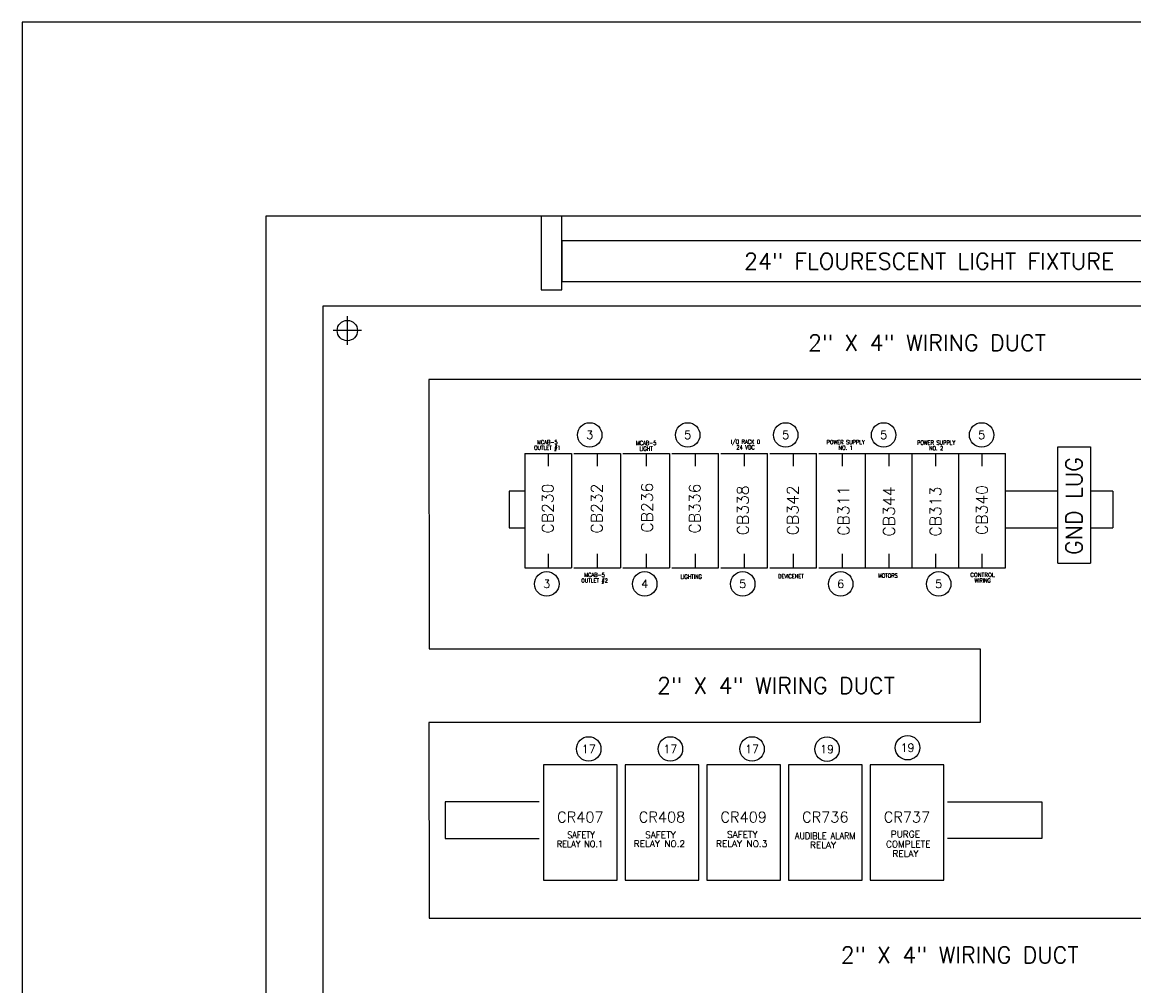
# Model space of a CAD drawing. Header units: inches. Extents: x 0 to 120, y 0 to 76.
# Tile 2 of 4: x 0 to 34, y 47 to 76. Entities that reach past the tile are written whole.
import ezdxf
from ezdxf.enums import TextEntityAlignment as Align

# ---------------------------------------------------------------- set-up
doc = ezdxf.new("R2010")
doc.units = ezdxf.units.IN
doc.header["$MEASUREMENT"] = 0
doc.linetypes.add('CENTER', pattern=[2, 1.25, -0.25, 0.25, -0.25])
for name, color, linetype in [('CL', 7, 'Continuous'), ('PBAL', 7, 'Continuous'), ('PDESC', 1, 'Continuous'), ('PITEM', 1, 'Continuous'), ('PSYMS', 7, 'Continuous'), ('PTAG', 30, 'Continuous')]:
    doc.layers.add(name, color=color, linetype=linetype)
doc.layers.add('Viewports', color=3, linetype='Continuous', plot=False)
doc.styles.add('LEGACY', font='romans.shx')
doc.styles.add('ROMANS', font='ROMANS.SHX')
doc.styles.add('WD', font='romans.shx')

# ---------------------------------------------------------------- blocks, each defined once
blk = doc.blocks.new('WD_PTAG')
at = {"style": 'LEGACY', "width": 0.9}
for tag, flags, p in [('P_ITEM', 9, (0, 0.374)), ('P_TAG1', 8, (0, 0.202)), ('DESC1', 8, (0, 0))]:
    blk.add_attdef(tag, text='', height=0.125, dxfattribs=dict(at, flags=flags)).set_placement(p, align=Align.CENTER)
at = {"style": 'LEGACY', "width": 0.7}
blk.add_attdef('LOC', text='', height=0.0625, dxfattribs=at).set_placement((0, 0.359), align=Align.CENTER)
at = {"style": 'LEGACY', "width": 0.9, "flags": 8}
blk.add_attdef('DESC2', text='', height=0.125, dxfattribs=at).set_placement((0.001, -0.047), align=Align.TOP_CENTER)
at = {"linetype": 'Continuous', "style": 'LEGACY', "flags": 1}
for tag, p in [('P_MFG', (-0.016, -0.297)), ('P_CAT', (-0.016, -0.231))]:
    blk.add_attdef(tag, text='', height=0.05, dxfattribs=at).set_placement(p, align=Align.MIDDLE)
at = {"linetype": 'Continuous', "style": 'LEGACY', "flags": 9}
for tag, p in [('P_ASSYCODE', (-0.016, -0.344)), ('WDBLKNAM', (-0.016, -0.197)), ('RATING10', (-0.016, -0.5)), ('RATING12', (-0.016, -0.516)), ('RATING11', (-0.016, -0.531)), ('RATING1', (-0.016, -0.359)), ('RATING2', (-0.016, -0.375)), ('RATING4', (-0.016, -0.391)), ('RATING3', (-0.016, -0.406)), ('RATING8', (-0.016, -0.422)), ('RATING7', (-0.016, -0.438)), ('RATING6', (-0.016, -0.453)), ('RATING5', (-0.016, -0.469)), ('RATING9', (-0.016, -0.484))]:
    blk.add_attdef(tag, text='', height=0.01, dxfattribs=at).set_placement(p, align=Align.CENTER)
blk = doc.blocks.new('PNLB56')
at = {"layer": 'PBAL'}
blk.add_circle((0, 0), 0.375, dxfattribs=at)
at = {"layer": 'PITEM', "style": 'LEGACY'}
blk.add_attdef('B_ITEM', text='', height=0.25, dxfattribs=at).set_placement((0, 0), align=Align.MIDDLE)
blk = doc.blocks.new('PNLB65')
at = {"layer": 'PBAL'}
blk.add_circle((0, 0), 0.375, dxfattribs=at)
at = {"layer": 'PITEM', "style": 'LEGACY'}
blk.add_attdef('B_ITEM', text='', height=0.25, dxfattribs=at).set_placement((0, 0), align=Align.MIDDLE)
blk = doc.blocks.new('PNLB74')
at = {"layer": 'PBAL'}
blk.add_circle((0, 0), 0.375, dxfattribs=at)
at = {"layer": 'PITEM', "style": 'LEGACY'}
blk.add_attdef('B_ITEM', text='', height=0.25, dxfattribs=at).set_placement((0, 0), align=Align.MIDDLE)
blk = doc.blocks.new('PNLB83')
at = {"layer": 'PBAL'}
blk.add_circle((0, 0), 0.375, dxfattribs=at)
at = {"layer": 'PITEM', "style": 'LEGACY'}
blk.add_attdef('B_ITEM', text='', height=0.25, dxfattribs=at).set_placement((0, 0), align=Align.MIDDLE)
blk = doc.blocks.new('PNLB92')
at = {"layer": 'PBAL'}
blk.add_circle((0, 0), 0.375, dxfattribs=at)
at = {"layer": 'PITEM', "style": 'LEGACY'}
blk.add_attdef('B_ITEM', text='', height=0.25, dxfattribs=at).set_placement((0, 0), align=Align.MIDDLE)
blk = doc.blocks.new('PNLBA1')
at = {"layer": 'PBAL'}
blk.add_circle((0, 0), 0.375, dxfattribs=at)
at = {"layer": 'PITEM', "style": 'LEGACY'}
blk.add_attdef('B_ITEM', text='', height=0.25, dxfattribs=at).set_placement((0, 0), align=Align.MIDDLE)
blk = doc.blocks.new('PNLBB0')
at = {"layer": 'PBAL'}
blk.add_circle((0, 0), 0.375, dxfattribs=at)
at = {"layer": 'PITEM', "style": 'LEGACY'}
blk.add_attdef('B_ITEM', text='', height=0.25, dxfattribs=at).set_placement((0, 0), align=Align.MIDDLE)
blk = doc.blocks.new('PNLBBF')
at = {"layer": 'PBAL'}
blk.add_circle((0, 0), 0.375, dxfattribs=at)
at = {"layer": 'PITEM', "style": 'LEGACY'}
blk.add_attdef('B_ITEM', text='', height=0.25, dxfattribs=at).set_placement((0, 0), align=Align.MIDDLE)
blk = doc.blocks.new('PNLBCE')
at = {"layer": 'PBAL'}
blk.add_circle((0, 0), 0.375, dxfattribs=at)
at = {"layer": 'PITEM', "style": 'LEGACY'}
blk.add_attdef('B_ITEM', text='', height=0.25, dxfattribs=at).set_placement((0, 0), align=Align.MIDDLE)
blk = doc.blocks.new('PNLBDD')
at = {"layer": 'PBAL'}
blk.add_circle((0, 0), 0.375, dxfattribs=at)
at = {"layer": 'PITEM', "style": 'LEGACY'}
blk.add_attdef('B_ITEM', text='', height=0.25, dxfattribs=at).set_placement((0, 0), align=Align.MIDDLE)
blk = doc.blocks.new('PNLCC5')
at = {"layer": 'PBAL'}
blk.add_circle((0, 0), 0.375, dxfattribs=at)
at = {"layer": 'PITEM', "style": 'LEGACY'}
blk.add_attdef('B_ITEM', text='', height=0.25, dxfattribs=at).set_placement((0, 0), align=Align.MIDDLE)
blk = doc.blocks.new('PNLCD4')
at = {"layer": 'PBAL'}
blk.add_circle((0, 0), 0.375, dxfattribs=at)
at = {"layer": 'PITEM', "style": 'LEGACY'}
blk.add_attdef('B_ITEM', text='', height=0.25, dxfattribs=at).set_placement((0, 0), align=Align.MIDDLE)
blk = doc.blocks.new('PNLCE3')
at = {"layer": 'PBAL'}
blk.add_circle((0, 0), 0.375, dxfattribs=at)
at = {"layer": 'PITEM', "style": 'LEGACY'}
blk.add_attdef('B_ITEM', text='', height=0.25, dxfattribs=at).set_placement((0, 0), align=Align.MIDDLE)
blk = doc.blocks.new('PNLCF2')
at = {"layer": 'PBAL'}
blk.add_circle((0, 0), 0.375, dxfattribs=at)
at = {"layer": 'PITEM', "style": 'LEGACY'}
blk.add_attdef('B_ITEM', text='', height=0.25, dxfattribs=at).set_placement((0, 0), align=Align.MIDDLE)
blk = doc.blocks.new('PNLD01')
at = {"layer": 'PBAL'}
blk.add_circle((0, 0), 0.375, dxfattribs=at)
at = {"layer": 'PITEM', "style": 'LEGACY'}
blk.add_attdef('B_ITEM', text='', height=0.25, dxfattribs=at).set_placement((0, 0), align=Align.MIDDLE)
blk = doc.blocks.new('ABCRA040')
for p, q in [((2.25, 3.53125), (0, 3.53125)), ((0, 3.53125), (0, 0)), ((2.25, 0), (2.25, 3.53125)), ((0, 0), (2.25, 0))]:
    blk.add_line(p, q)

msp = doc.modelspace()

# ---------------------------------------------------------------- linework, layer by layer
at = {"color": 4}
for p, q in [((59.079, 70.135), (7.454, 70.135)), ((7.454, 70.135), (7.454, 8.635)), ((56.704, 67.385), (9.204, 67.385)), ((9.204, 67.385), (9.204, 10.385)), ((56.704, 65.135), (12.454, 65.135)), ((12.454, 65.135), (12.46, 56.885)), ((12.46, 56.885), (29.331, 56.885)), ((29.331, 56.885), (29.331, 54.635)), ((12.454, 54.635), (12.456, 48.635)), ((29.331, 54.635), (12.454, 54.635)), ((12.456, 48.635), (56.704, 48.635))]:
    msp.add_line(p, q, dxfattribs=at)
for p, q in [((15.892, 70.135), (15.892, 67.885)), ((16.517, 67.885), (16.517, 70.135)), ((50.017, 69.385), (16.517, 69.385)), ((16.517, 69.385), (16.517, 68.135)), ((16.517, 68.135), (50.017, 68.135)), ((15.892, 67.885), (16.517, 67.885)), ((31.704, 59.51), (31.704, 63.073)), ((31.704, 63.073), (32.704, 63.073)), ((32.704, 63.073), (32.704, 59.51)), ((15.393, 62.869), (15.393, 59.369)), ((15.393, 62.869), (16.821, 62.869)), ((16.103, 62.869), (16.103, 62.486)), ((16.813, 62.869), (16.813, 59.369)), ((16.893, 62.869), (18.321, 62.869)), ((17.603, 62.869), (17.603, 62.486)), ((18.313, 62.869), (18.313, 59.369)), ((18.393, 62.869), (19.821, 62.869)), ((19.103, 62.869), (19.103, 62.486)), ((19.813, 62.869), (19.813, 59.369)), ((19.893, 62.869), (21.321, 62.869)), ((20.603, 62.869), (20.603, 62.486)), ((21.313, 62.869), (21.313, 59.369)), ((21.393, 62.869), (22.821, 62.869)), ((22.103, 62.869), (22.103, 62.486)), ((22.813, 62.869), (22.813, 59.369)), ((22.893, 62.869), (24.321, 62.869)), ((23.603, 62.869), (23.603, 62.486)), ((24.313, 62.869), (24.313, 59.369)), ((24.393, 62.869), (25.821, 62.869)), ((25.103, 62.869), (25.103, 62.486)), ((25.813, 62.869), (25.813, 59.369)), ((25.821, 62.869), (27.248, 62.869)), ((26.531, 62.869), (26.531, 62.486)), ((27.241, 62.869), (27.241, 59.369)), ((27.248, 62.869), (28.676, 62.869)), ((27.958, 62.869), (27.958, 62.486)), ((28.668, 62.869), (28.668, 59.369)), ((28.676, 62.869), (30.103, 62.869)), ((29.386, 62.869), (29.386, 62.486)), ((30.096, 62.869), (30.096, 59.369)), ((14.914, 61.717), (14.914, 60.592)), ((15.393, 61.717), (14.914, 61.717)), ((31.704, 61.717), (30.096, 61.717)), ((33.393, 61.717), (32.704, 61.717)), ((14.914, 60.592), (15.393, 60.592)), ((30.096, 60.592), (31.704, 60.592)), ((32.704, 60.592), (33.393, 60.592)), ((16.103, 59.799), (16.103, 59.369)), ((17.603, 59.799), (17.603, 59.369)), ((19.103, 59.799), (19.103, 59.369)), ((20.603, 59.799), (20.603, 59.369)), ((22.103, 59.799), (22.103, 59.369)), ((23.603, 59.799), (23.603, 59.369)), ((25.103, 59.799), (25.103, 59.369)), ((26.531, 59.799), (26.531, 59.369)), ((27.958, 59.799), (27.958, 59.369)), ((29.386, 59.799), (29.386, 59.369)), ((15.393, 59.369), (16.821, 59.369)), ((16.893, 59.369), (18.321, 59.369)), ((18.393, 59.369), (19.821, 59.369)), ((19.893, 59.369), (21.321, 59.369)), ((21.393, 59.369), (22.821, 59.369)), ((22.893, 59.369), (24.321, 59.369)), ((24.393, 59.369), (25.821, 59.369)), ((25.821, 59.369), (27.248, 59.369)), ((27.248, 59.369), (28.676, 59.369)), ((28.676, 59.369), (30.103, 59.369)), ((12.954, 52.198), (12.954, 51.073)), ((15.829, 52.198), (12.954, 52.198)), ((28.329, 52.198), (31.214, 52.198)), ((12.954, 51.073), (15.829, 51.073)), ((31.214, 51.073), (28.329, 51.073)), ((13.691, 48.635), (14.27, 48.635)), ((14.816, 48.635), (15.395, 48.635))]:
    msp.add_line(p, q)
msp.add_circle((9.954, 66.635), 0.312)
at = {"layer": 'CL', "linetype": 'CENTER'}
for p, q in [((9.954, 66.198), (9.954, 67.073)), ((10.392, 66.635), (9.517, 66.635))]:
    msp.add_line(p, q, dxfattribs=at)
at = {"layer": 'PSYMS'}
for p, q in [((33.393, 61.717), (33.393, 60.592)), ((31.704, 59.51), (32.704, 59.51)), ((31.214, 52.198), (31.214, 51.073))]:
    msp.add_line(p, q, dxfattribs=at)
at = {"layer": 'Viewports'}
msp.add_lwpolyline([(0, 0), (120, 0), (120, 76.08), (0, 76.08)], close=True, dxfattribs=at)

# ---------------------------------------------------------------- block references
at = {"layer": 'PBAL'}
for name, p, values in [('PNLB56', (17.375, 63.439), {'B_ITEM': '3'}), ('PNLB65', (20.375, 63.439), {'B_ITEM': '5'}), ('PNLB74', (23.375, 63.439), {'B_ITEM': '5'}), ('PNLB83', (26.375, 63.439), {'B_ITEM': '5'}), ('PNLB92', (29.375, 63.439), {'B_ITEM': '5'}), ('PNLBA1', (16.06, 58.876), {'B_ITEM': '3'}), ('PNLBB0', (19.06, 58.876), {'B_ITEM': '4'}), ('PNLBBF', (22.06, 58.876), {'B_ITEM': '5'}), ('PNLBCE', (25.06, 58.876), {'B_ITEM': '6'}), ('PNLBDD', (28.06, 58.876), {'B_ITEM': '5'}), ('PNLCC5', (17.345, 53.821), {'B_ITEM': '17'}), ('PNLCD4', (19.845, 53.821), {'B_ITEM': '17'}), ('PNLCE3', (22.345, 53.821), {'B_ITEM': '17'}), ('PNLCF2', (24.642, 53.815), {'B_ITEM': '19'}), ('PNLD01', (27.107, 53.859), {'B_ITEM': '19'})]:
    msp.add_blockref(name, p, dxfattribs=at).add_auto_attribs(values)
at = {"layer": 'PSYMS'}
ref = msp.add_blockref('WD_PTAG', (22.672, 64.249), dxfattribs=at)
ref.add_attrib('P_TAG1', 'CB338', dxfattribs={"layer": 'PTAG', "height": 0.35, "rotation": 90, "style": 'WD', "flags": 8}).set_placement((22.24, 61.129), align=Align.CENTER)
ref.add_attrib('DESC1', 'I/O RACK 0', dxfattribs={"layer": 'PDESC', "height": 0.125, "style": 'WD', "width": 0.9, "flags": 8}).set_placement((22.145, 63.168), align=Align.CENTER)
ref.add_attrib('DESC2', '24 VDC', dxfattribs={"layer": 'PDESC', "height": 0.125, "style": 'WD', "width": 0.9, "flags": 8}).set_placement((22.146, 63.121), align=Align.TOP_CENTER)
ref = msp.add_blockref('WD_PTAG', (16.172, 64.249), dxfattribs=at)
ref.add_attrib('P_TAG1', 'CB230', dxfattribs={"layer": 'PTAG', "height": 0.35, "rotation": 90, "style": 'WD', "flags": 8}).set_placement((16.267, 61.183), align=Align.CENTER)
ref.add_attrib('DESC1', 'MCAB-5', dxfattribs={"layer": 'PDESC', "height": 0.125, "style": 'WD', "width": 0.9, "flags": 8}).set_placement((16.078, 63.155), align=Align.CENTER)
ref.add_attrib('DESC2', 'OUTLET #1', dxfattribs={"layer": 'PDESC', "height": 0.125, "style": 'WD', "width": 0.9, "flags": 8}).set_placement((16.079, 63.108), align=Align.TOP_CENTER)
ref = msp.add_blockref('WD_PTAG', (23.672, 66.249), dxfattribs=at)
ref.add_attrib('P_TAG1', 'CB236', dxfattribs={"layer": 'PTAG', "height": 0.35, "rotation": 90, "style": 'WD', "flags": 8}).set_placement((19.306, 61.211), align=Align.CENTER)
ref.add_attrib('DESC1', 'MCAB-5', dxfattribs={"layer": 'PDESC', "height": 0.125, "style": 'WD', "width": 0.9, "flags": 8}).set_placement((19.103, 63.129), align=Align.CENTER)
ref.add_attrib('DESC2', 'LIGHT', dxfattribs={"layer": 'PDESC', "height": 0.125, "style": 'WD', "width": 0.9, "flags": 8}).set_placement((19.104, 63.082), align=Align.TOP_CENTER)
ref = msp.add_blockref('WD_PTAG', (25.172, 64.249), dxfattribs=at)
ref.add_attrib('P_TAG1', 'CB311', dxfattribs={"layer": 'PTAG', "height": 0.35, "rotation": 90, "style": 'WD', "flags": 8}).set_placement((25.321, 61.115), align=Align.CENTER)
ref.add_attrib('DESC1', 'POWER SUPPLY', dxfattribs={"layer": 'PDESC', "height": 0.125, "style": 'WD', "width": 0.9, "flags": 8}).set_placement((25.213, 63.155), align=Align.CENTER)
ref.add_attrib('DESC2', 'NO. 1', dxfattribs={"layer": 'PDESC', "height": 0.125, "style": 'WD', "width": 0.9, "flags": 8}).set_placement((25.214, 63.108), align=Align.TOP_CENTER)
ref = msp.add_blockref('WD_PTAG', (31.172, 64.249), dxfattribs=at)
ref.add_attrib('P_TAG1', 'CB313', dxfattribs={"layer": 'PTAG', "height": 0.35, "rotation": 90, "style": 'WD', "flags": 8}).set_placement((28.138, 61.09), align=Align.CENTER)
ref.add_attrib('DESC1', 'POWER SUPPLY', dxfattribs={"layer": 'PDESC', "height": 0.125, "style": 'WD', "width": 0.9, "flags": 8}).set_placement((27.982, 63.14), align=Align.CENTER)
ref.add_attrib('DESC2', 'NO. 2', dxfattribs={"layer": 'PDESC', "height": 0.125, "style": 'WD', "width": 0.9, "flags": 8}).set_placement((27.983, 63.093), align=Align.TOP_CENTER)
ref = msp.add_blockref('WD_PTAG', (17.672, 64.249), dxfattribs=at)
ref.add_attrib('P_TAG1', 'CB232', dxfattribs={"layer": 'PTAG', "height": 0.35, "rotation": 90, "style": 'WD', "flags": 8}).set_placement((17.767, 61.183), align=Align.CENTER)
ref.add_attrib('DESC1', 'MCAB-5', dxfattribs={"layer": 'PDESC', "height": 0.125, "style": 'WD', "width": 0.9, "flags": 8}).set_placement((17.524, 59.089), align=Align.CENTER)
ref.add_attrib('DESC2', 'OUTLET #2', dxfattribs={"layer": 'PDESC', "height": 0.125, "style": 'WD', "width": 0.9, "flags": 8}).set_placement((17.525, 59.042), align=Align.TOP_CENTER)
ref = msp.add_blockref('WD_PTAG', (20.672, 64.249), dxfattribs=at)
ref.add_attrib('P_TAG1', 'CB336', dxfattribs={"layer": 'PTAG', "height": 0.35, "rotation": 90, "style": 'WD', "flags": 8}).set_placement((20.767, 61.183), align=Align.CENTER)
ref.add_attrib('DESC1', 'LIGHTING', dxfattribs={"layer": 'PDESC', "height": 0.125, "style": 'WD', "width": 0.9, "flags": 8}).set_placement((20.483, 59.035), align=Align.CENTER)
ref = msp.add_blockref('WD_PTAG', (23.672, 64.249), dxfattribs=at)
ref.add_attrib('P_TAG1', 'CB342', dxfattribs={"layer": 'PTAG', "height": 0.35, "rotation": 90, "style": 'WD', "flags": 8}).set_placement((23.767, 61.129), align=Align.CENTER)
ref.add_attrib('DESC1', 'DEVICENET', dxfattribs={"layer": 'PDESC', "height": 0.125, "style": 'WD', "width": 0.9, "flags": 8}).set_placement((23.537, 59.049), align=Align.CENTER)
ref = msp.add_blockref('WD_PTAG', (28.672, 64.249), dxfattribs=at)
ref.add_attrib('P_TAG1', 'CB344', dxfattribs={"layer": 'PTAG', "height": 0.35, "rotation": 90, "style": 'WD', "flags": 8}).set_placement((26.713, 61.09), align=Align.CENTER)
ref.add_attrib('DESC1', 'MOTORS', dxfattribs={"layer": 'PDESC', "height": 0.125, "style": 'WD', "width": 0.9, "flags": 8}).set_placement((26.505, 59.069), align=Align.CENTER)
ref = msp.add_blockref('WD_PTAG', (29.556, 60.933), dxfattribs=at)
ref.add_attrib('P_TAG1', 'CB340', dxfattribs={"layer": 'PTAG', "height": 0.35, "rotation": 90, "style": 'WD', "flags": 8}).set_placement((29.556, 61.136), align=Align.CENTER)
ref.add_attrib('DESC1', 'CONTROL', dxfattribs={"layer": 'PDESC', "height": 0.125, "style": 'WD', "flags": 8}).set_placement((29.402, 59.091), align=Align.CENTER)
ref.add_attrib('DESC2', 'WIRING', dxfattribs={"layer": 'PDESC', "height": 0.125, "style": 'WD', "width": 0.9, "flags": 8}).set_placement((29.403, 59.044), align=Align.TOP_CENTER)
ref = msp.add_blockref('ABCRA040', (15.963, 49.806), dxfattribs=at)
ref.add_attrib('P_TAG1', 'CR407', dxfattribs={"layer": 'PTAG', "height": 0.325, "style": 'WD'}).set_placement((17.088, 51.572), align=Align.CENTER)
ref.add_attrib('DESC1', 'SAFETY', dxfattribs={"layer": 'PDESC', "height": 0.2, "style": 'WD', "width": 0.9}).set_placement((17.109, 51.088), align=Align.CENTER)
ref.add_attrib('DESC2', 'RELAY NO.1', dxfattribs={"layer": 'PDESC', "height": 0.2, "style": 'WD', "width": 0.9}).set_placement((17.075, 50.81), align=Align.CENTER)
ref = msp.add_blockref('ABCRA040', (18.463, 49.806), dxfattribs=at)
ref.add_attrib('P_TAG1', 'CR408', dxfattribs={"layer": 'PTAG', "height": 0.325, "style": 'WD'}).set_placement((19.588, 51.572), align=Align.CENTER)
ref.add_attrib('DESC1', 'SAFETY', dxfattribs={"layer": 'PDESC', "height": 0.2, "style": 'WD'}).set_placement((19.541, 51.09), align=Align.CENTER)
ref.add_attrib('DESC2', 'RELAY NO.2', dxfattribs={"layer": 'PDESC', "height": 0.2, "style": 'WD'}).set_placement((19.511, 50.818), align=Align.CENTER)
ref = msp.add_blockref('ABCRA040', (20.963, 49.806), dxfattribs=at)
ref.add_attrib('P_TAG1', 'CR409', dxfattribs={"layer": 'PTAG', "height": 0.325, "style": 'WD'}).set_placement((22.088, 51.572), align=Align.CENTER)
ref.add_attrib('DESC1', 'SAFETY', dxfattribs={"layer": 'PDESC', "height": 0.2, "style": 'WD'}).set_placement((22.047, 51.1), align=Align.CENTER)
ref.add_attrib('DESC2', 'RELAY NO.3', dxfattribs={"layer": 'PDESC', "height": 0.2, "style": 'WD'}).set_placement((22.027, 50.818), align=Align.CENTER)
ref = msp.add_blockref('ABCRA040', (23.463, 49.806), dxfattribs=at)
ref.add_attrib('P_TAG1', 'CR736', dxfattribs={"layer": 'PTAG', "height": 0.325, "style": 'WD'}).set_placement((24.588, 51.572), align=Align.CENTER)
ref.add_attrib('DESC1', 'AUDIBLE ALARM', dxfattribs={"layer": 'PDESC', "height": 0.2, "style": 'WD', "width": 0.9}).set_placement((24.583, 51.06), align=Align.CENTER)
ref.add_attrib('DESC2', 'RELAY', dxfattribs={"layer": 'PDESC', "height": 0.2, "style": 'WD'}).set_placement((24.519, 50.778), align=Align.CENTER)
ref = msp.add_blockref('ABCRA040', (25.963, 49.806), dxfattribs=at)
ref.add_attrib('P_TAG1', 'CR737', dxfattribs={"layer": 'PTAG', "height": 0.325, "style": 'WD'}).set_placement((27.088, 51.572), align=Align.CENTER)
ref.add_attrib('DESC1', 'PURGE', dxfattribs={"layer": 'PDESC', "height": 0.2, "style": 'WD'}).set_placement((27.039, 51.11), align=Align.CENTER)
ref.add_attrib('DESC2', 'COMPLETE', dxfattribs={"layer": 'PDESC', "height": 0.2, "style": 'WD'}).set_placement((27.129, 50.807), align=Align.CENTER)
ref.add_attrib('DESC3', 'RELAY', (26.644, 50.515), dxfattribs={"layer": 'PDESC', "height": 0.2, "style": 'WD'})

# ---------------------------------------------------------------- texts
at = {"style": 'ROMANS'}
for s, p in [('24" FLOURESCENT LIGHT FIXTURE', (27.767, 68.51)), ('2" X 4" WIRING DUCT', (27.701, 66.01)), ('2" X 4" WIRING DUCT', (23.078, 55.511)), ('2" X 4" WIRING DUCT', (28.701, 47.261))]:
    msp.add_text(s, height=0.5, dxfattribs=at).set_placement(p, align=Align.CENTER)
msp.add_text('GND LUG', height=0.5, rotation=90, dxfattribs=at).set_placement((32.454, 61.26), align=Align.CENTER)

doc.saveas('drawing.dxf')
